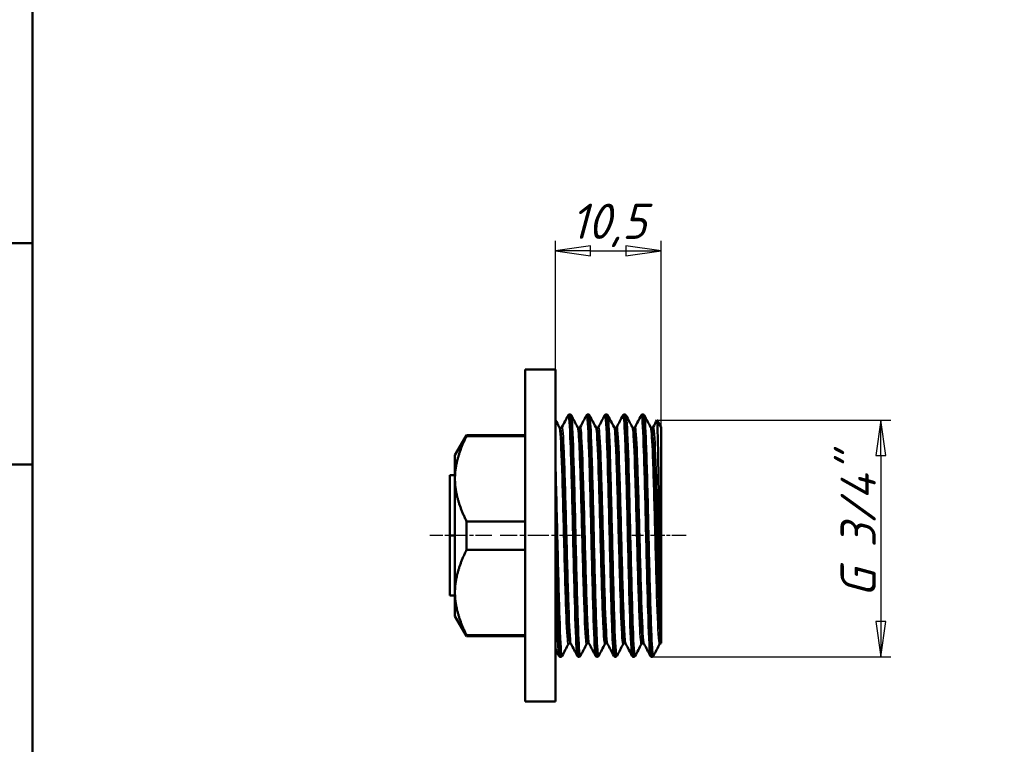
# Model space of a CAD drawing. Header units: millimetres. Extents: x -128 to 748, y -69 to 356.
# Tile 3 of 8: x 19 to 117, y 122 to 194. Entities that reach past the tile are written whole.
import ezdxf
from ezdxf.enums import TextEntityAlignment as Align

# ---------------------------------------------------------------- set-up
doc = ezdxf.new("R2010")
doc.units = ezdxf.units.MM
doc.linetypes.add('CHAIN', pattern=[0.7087, 0.4724, -0.0591, 0.1181, -0.0591])
for name, color, linetype, lineweight in [('Видимые тонкие (ГОСТ)', 7, 'Continuous', 35), ('Видимый контур (ГОСТ)', 7, 'Continuous', 50), ('Кромка (ГОСТ)', 7, 'Continuous', 50), ('Обозначение (ГОСТ)', 7, 'Continuous', 25), ('Осевая линия (ГОСТ)', 7, 'Continuous', 25), ('Размер (ГОСТ)', 7, 'Continuous', 25), ('Эскизная геометрия (ГОСТ)', 7, 'Continuous', 50)]:
    doc.layers.add(name, color=color, linetype=linetype, lineweight=lineweight)
doc.styles.get("Standard").update_dxf_attribs({"font": 'GOST Common Italic.ttf'})
doc.styles.add('Обычный текст (ГОСТ)', font='GOST Common Italic.ttf')
doc.dimstyles.new('Обычный (ГОСТ)', dxfattribs={"dimtxt": 3.5, "dimasz": 3.5, "dimexe": 1, "dimexo": 0, "dimgap": 0.5, "dimtad": 1, "dimrnd": 1e-08, "dimtxsty": 'Обычный текст (ГОСТ)', "dimblk": 'Filled-1', "dimcen": 0.09, "dimdle": 15, "dimclrd": 256, "dimclre": 256, "dimclrt": 256, "dimazin": 2, "dimtfac": 0.714286, "dimtdec": 3, "dimtmove": 0, "dimatfit": 3, "dimfxl": 1, "dimtolj": 1, "dimlwd": 25, "dimlwe": 25, "dimarcsym": 0})

# ---------------------------------------------------------------- blocks, each defined once
blk = doc.blocks.new('ГОСТ - Доп. графы 1')
at = {"layer": 'Эскизная геометрия (ГОСТ)'}
blk.add_line((-12, 145), (0, 145), dxfattribs=at)
at = {"layer": 'Обозначение (ГОСТ)', "lineweight": 30, "width": 0.8, "flags": 17}
for tag, p in [('Подп._и_дата_2', (-3.532, 127.511)), ('Инв._номер_дубликата', (-3.406, 97.466)), ('Взамен_инв._номера', (-3.46, 72.529)), ('Подп._и_дата_1', (-3.422, 42.352)), ('ИНВЕНТАРНЫЙ_НОМЕР', (-3.329, 12.683))]:
    blk.add_attdef(tag, text='', height=3.17, rotation=90, dxfattribs=at).set_placement(p, align=Align.MIDDLE_CENTER)
blk = doc.blocks.new('ГОСТ - Доп. графы 2')
at = {"layer": 'Эскизная геометрия (ГОСТ)'}
blk.add_line((0, 0), (-12, 0), dxfattribs=at)
at = {"layer": 'Обозначение (ГОСТ)', "lineweight": 30, "width": 0.8, "flags": 17}
for tag, p in [('Первичная_применяемость', (-3.651, 90.027)), ('Справочный_номер', (-3.551, 30.017))]:
    blk.add_attdef(tag, text='', height=3.17, rotation=90, dxfattribs=at).set_placement(p, align=Align.MIDDLE_CENTER)
blk = doc.blocks.new('Рамки ГОСТ_ граница 297x210')
at = {"layer": 'Кромка (ГОСТ)'}
blk.add_line((20, 292), (20, 5), dxfattribs=at)
blk = doc.blocks.new('Filled-1')
at = {"color": 0}
for p, q in [((0, 0), (-1, 0.143)), ((-1, 0.143), (-1, -0.143)), ((-1, 0), (0, 0)), ((-1, -0.143), (0, 0))]:
    blk.add_line(p, q, dxfattribs=at)
at = {"color": 0, "flags": 128}
blk.add_lwpolyline([(-1, -0.143), (0, 0), (-1, 0.143), (-1, -0.143)], dxfattribs=at)
at = {"color": 0}
blk.add_solid([(-1, -0.143), (0, 0), (-1, 0.143), (-1, -0.143)], dxfattribs=at)
blk = doc.blocks.new('*D10')
at = {"layer": 'Defpoints', "color": 0, "linetype": 'Continuous', "transparency": 16777216}
for p in [(82.509, 171.23), (72.009, 159.423), (82.509, 153.706)]:
    blk.add_point(p, dxfattribs=at)
at = {"layer": 'Размер (ГОСТ)', "linetype": 'Continuous', "lineweight": 25, "transparency": 16777216}
for p, q in [((72.009, 159.423), (72.009, 172.23)), ((82.509, 153.706), (82.509, 172.23)), ((75.509, 171.23), (79.009, 171.23))]:
    blk.add_line(p, q, dxfattribs=at)
at = {"layer": 'Размер (ГОСТ)', "linetype": 'Continuous', "lineweight": 25, "transparency": 16777216, "xscale": 3.5, "yscale": 3.5, "zscale": 3.5, "rotation": 180}
blk.add_blockref('Filled-1', (72.009, 171.23), dxfattribs=at)
at = {"layer": 'Размер (ГОСТ)', "linetype": 'Continuous', "lineweight": 25, "transparency": 16777216, "xscale": 3.5, "yscale": 3.5, "zscale": 3.5}
blk.add_blockref('Filled-1', (82.509, 171.23), dxfattribs=at)
at = {"layer": 'Размер (ГОСТ)', "linetype": 'Continuous', "lineweight": 25, "transparency": 16777216, "insert": (73.545, 175.93), "char_height": 3.5, "attachment_point": 1, "style": 'Обычный текст (ГОСТ)'}
blk.add_mtext('\\A1;10,5', dxfattribs=at)
blk = doc.blocks.new('*D11')
at = {"layer": 'Defpoints', "color": 0, "linetype": 'Continuous', "transparency": 16777216}
for p in [(82.106, 154.385), (81.592, 130.868), (104.373, 130.868)]:
    blk.add_point(p, dxfattribs=at)
at = {"layer": 'Размер (ГОСТ)', "linetype": 'Continuous', "lineweight": 25, "transparency": 16777216}
for p, q in [((82.106, 154.385), (105.373, 154.385)), ((104.373, 150.885), (104.373, 134.368)), ((81.592, 130.868), (105.373, 130.868))]:
    blk.add_line(p, q, dxfattribs=at)
at = {"layer": 'Размер (ГОСТ)', "linetype": 'Continuous', "lineweight": 25, "transparency": 16777216, "xscale": 3.5, "yscale": 3.5, "zscale": 3.5}
for p, rotation in [((104.373, 154.385), 90), ((104.373, 130.868), 270)]:
    blk.add_blockref('Filled-1', p, dxfattribs=dict(at, rotation=rotation))
at = {"layer": 'Размер (ГОСТ)', "linetype": 'Continuous', "lineweight": 25, "transparency": 16777216, "insert": (100.37, 134.645), "char_height": 3.5, "attachment_point": 1, "rotation": 90, "style": 'Обычный текст (ГОСТ)'}
blk.add_mtext('\\A1; \\fGOST Common|b0|i1;\\H3.5000;G 3/4"', dxfattribs=at)

msp = doc.modelspace()

# ---------------------------------------------------------------- linework, layer by layer
at = {"layer": 'Видимые тонкие (ГОСТ)'}
for points, knots in [([(74.171, 130.978), (74.148, 131.02), (74.125, 131.171), (74.102, 131.434), (74.033, 132.233), (73.964, 134.058), (73.895, 136.472), (73.825, 138.883), (73.756, 141.862), (73.687, 144.693), (73.617, 147.555), (73.547, 150.242), (73.477, 152.098), (73.408, 153.947), (73.338, 154.956), (73.269, 154.882), (73.267, 154.88), (73.265, 154.877), (73.263, 154.873)], [34.603898, 34.603898, 34.603898, 34.603898, 34.840098, 34.840098, 34.840098, 35.55884, 35.55884, 35.55884, 36.276884, 36.276884, 36.276884, 37.00242, 37.00242, 37.00242, 37.724763, 37.724763, 37.724763, 37.74549, 37.74549, 37.74549, 37.74549]), ([(74.502, 130.973), (74.438, 130.855), (74.374, 131.631), (74.31, 133.155), (74.241, 134.811), (74.172, 137.338), (74.102, 140.128), (74.033, 142.915), (73.964, 145.94), (73.895, 148.478), (73.825, 151.014), (73.756, 153.042), (73.687, 154.077), (73.656, 154.543), (73.625, 154.806), (73.594, 154.865)], [28.227955, 28.227955, 28.227955, 28.227955, 28.889834, 28.889834, 28.889834, 29.609348, 29.609348, 29.609348, 30.32809, 30.32809, 30.32809, 31.046134, 31.046134, 31.046134, 31.369548, 31.369548, 31.369548, 31.369548]), ([(75.987, 130.972), (75.984, 130.978), (75.98, 130.987), (75.977, 130.998), (75.908, 131.227), (75.839, 132.524), (75.769, 134.576), (75.7, 136.627), (75.631, 139.416), (75.562, 142.275), (75.493, 145.133), (75.424, 148.037), (75.354, 150.291), (75.285, 152.567), (75.215, 154.162), (75.145, 154.687), (75.123, 154.853), (75.101, 154.911), (75.079, 154.867)], [28.320712, 28.320712, 28.320712, 28.320712, 28.354606, 28.354606, 28.354606, 29.072971, 29.072971, 29.072971, 29.790999, 29.790999, 29.790999, 30.508706, 30.508706, 30.508706, 31.233251, 31.233251, 31.233251, 31.462305, 31.462305, 31.462305, 31.462305]), ([(76.318, 130.979), (76.273, 130.898), (76.229, 131.231), (76.185, 131.97), (76.115, 133.123), (76.046, 135.252), (75.977, 137.848), (75.908, 140.442), (75.839, 143.479), (75.769, 146.232), (75.7, 148.984), (75.631, 151.427), (75.562, 152.978), (75.511, 154.115), (75.46, 154.765), (75.41, 154.868)], [21.94477, 21.94477, 21.94477, 21.94477, 22.405133, 22.405133, 22.405133, 23.123856, 23.123856, 23.123856, 23.842222, 23.842222, 23.842222, 24.560249, 24.560249, 24.560249, 25.086363, 25.086363, 25.086363, 25.086363]), ([(77.803, 130.976), (77.749, 131.085), (77.696, 131.808), (77.642, 133.063), (77.573, 134.693), (77.503, 137.207), (77.434, 139.998), (77.364, 142.787), (77.295, 145.828), (77.225, 148.386), (77.156, 150.944), (77.086, 152.997), (77.017, 154.052), (76.976, 154.669), (76.935, 154.941), (76.895, 154.865)], [22.037527, 22.037527, 22.037527, 22.037527, 22.593225, 22.593225, 22.593225, 23.314982, 23.314982, 23.314982, 24.036247, 24.036247, 24.036247, 24.757041, 24.757041, 24.757041, 25.17912, 25.17912, 25.17912, 25.17912]), ([(78.134, 130.979), (78.109, 130.93), (78.085, 131.008), (78.06, 131.221), (77.99, 131.82), (77.921, 133.478), (77.851, 135.792), (77.781, 138.105), (77.712, 141.053), (77.642, 143.923), (77.573, 146.791), (77.503, 149.556), (77.434, 151.55), (77.364, 153.536), (77.295, 154.74), (77.226, 154.873)], [15.661585, 15.661585, 15.661585, 15.661585, 15.917409, 15.917409, 15.917409, 16.640208, 16.640208, 16.640208, 17.362476, 17.362476, 17.362476, 18.084233, 18.084233, 18.084233, 18.803177, 18.803177, 18.803177, 18.803177]), ([(79.619, 130.98), (79.588, 131.039), (79.557, 131.301), (79.526, 131.767), (79.456, 132.801), (79.387, 134.828), (79.318, 137.363), (79.249, 139.898), (79.18, 142.919), (79.111, 145.703), (79.041, 148.487), (78.972, 151.01), (78.903, 152.67), (78.839, 154.207), (78.775, 154.988), (78.711, 154.872)], [15.754342, 15.754342, 15.754342, 15.754342, 16.077469, 16.077469, 16.077469, 16.795493, 16.795493, 16.795493, 17.513356, 17.513356, 17.513356, 18.231061, 18.231061, 18.231061, 18.895934, 18.895934, 18.895934, 18.895934]), ([(79.95, 130.972), (79.947, 130.966), (79.944, 130.962), (79.941, 130.96), (79.872, 130.919), (79.802, 131.948), (79.733, 133.801), (79.664, 135.655), (79.595, 138.316), (79.526, 141.148), (79.456, 143.98), (79.387, 146.958), (79.318, 149.37), (79.249, 151.781), (79.18, 153.606), (79.111, 154.408), (79.088, 154.673), (79.065, 154.825), (79.042, 154.867)], [9.3784, 9.3784, 9.3784, 9.3784, 9.410166, 9.410166, 9.410166, 10.128529, 10.128529, 10.128529, 10.84672, 10.84672, 10.84672, 11.564744, 11.564744, 11.564744, 12.282606, 12.282606, 12.282606, 12.519992, 12.519992, 12.519992, 12.519992]), ([(81.435, 130.975), (81.422, 130.999), (81.409, 131.059), (81.396, 131.158), (81.326, 131.678), (81.257, 133.254), (81.188, 135.506), (81.118, 137.757), (81.049, 140.664), (80.98, 143.53), (80.91, 146.395), (80.841, 149.192), (80.772, 151.251), (80.703, 153.31), (80.633, 154.612), (80.564, 154.846), (80.552, 154.888), (80.539, 154.895), (80.527, 154.87)], [9.471156, 9.471156, 9.471156, 9.471156, 9.607181, 9.607181, 9.607181, 10.326876, 10.326876, 10.326876, 11.046366, 11.046366, 11.046366, 11.765656, 11.765656, 11.765656, 12.484752, 12.484752, 12.484752, 12.612749, 12.612749, 12.612749, 12.612749]), ([(81.766, 130.976), (81.712, 130.879), (81.658, 131.408), (81.604, 132.51), (81.534, 133.924), (81.465, 136.268), (81.396, 138.979), (81.326, 141.688), (81.257, 144.74), (81.188, 147.402), (81.118, 150.062), (81.049, 152.309), (80.98, 153.602), (80.939, 154.359), (80.899, 154.785), (80.858, 154.865)], [3.095214, 3.095214, 3.095214, 3.095214, 3.656528, 3.656528, 3.656528, 4.376432, 4.376432, 4.376432, 5.096127, 5.096127, 5.096127, 5.815617, 5.815617, 5.815617, 6.236807, 6.236807, 6.236807, 6.236807]), ([(73.564, 132.139), (73.549, 132.167), (73.533, 132.243), (73.517, 132.368), (73.446, 132.936), (73.374, 134.51), (73.303, 136.691), (73.232, 138.865), (73.161, 141.622), (73.089, 144.263), (73.018, 146.898), (72.947, 149.394), (72.876, 151.123), (72.804, 152.88), (72.732, 153.825), (72.659, 153.715), (72.658, 153.714), (72.657, 153.712), (72.656, 153.71)], [34.608877, 34.608877, 34.608877, 34.608877, 34.771947, 34.771947, 34.771947, 35.513392, 35.513392, 35.513392, 36.252736, 36.252736, 36.252736, 36.990316, 36.990316, 36.990316, 37.739956, 37.739956, 37.739956, 37.75047, 37.75047, 37.75047, 37.75047]), ([(75.381, 132.141), (75.33, 132.243), (75.279, 132.835), (75.229, 133.864), (75.157, 135.321), (75.086, 137.639), (75.014, 140.228), (74.943, 142.813), (74.871, 145.643), (74.8, 147.999), (74.729, 150.352), (74.657, 152.209), (74.586, 153.101), (74.548, 153.574), (74.51, 153.774), (74.473, 153.702)], [28.325692, 28.325692, 28.325692, 28.325692, 28.850422, 28.850422, 28.850422, 29.592983, 29.592983, 29.592983, 30.33437, 30.33437, 30.33437, 31.07467, 31.07467, 31.07467, 31.467285, 31.467285, 31.467285, 31.467285]), ([(77.197, 132.139), (77.181, 132.167), (77.165, 132.242), (77.15, 132.366), (77.079, 132.929), (77.007, 134.493), (76.936, 136.662), (76.865, 138.829), (76.794, 141.581), (76.723, 144.221), (76.652, 146.861), (76.58, 149.364), (76.509, 151.101), (76.438, 152.836), (76.367, 153.79), (76.296, 153.721), (76.294, 153.718), (76.291, 153.715), (76.289, 153.71)], [22.042507, 22.042507, 22.042507, 22.042507, 22.20442, 22.20442, 22.20442, 22.943688, 22.943688, 22.943688, 23.682487, 23.682487, 23.682487, 24.420839, 24.420839, 24.420839, 25.158764, 25.158764, 25.158764, 25.184099, 25.184099, 25.184099, 25.184099]), ([(79.013, 132.142), (78.963, 132.242), (78.914, 132.805), (78.865, 133.787), (78.793, 135.217), (78.722, 137.518), (78.65, 140.103), (78.578, 142.686), (78.507, 145.527), (78.435, 147.901), (78.364, 150.274), (78.292, 152.157), (78.221, 153.072), (78.182, 153.566), (78.143, 153.775), (78.105, 153.702)], [15.759321, 15.759321, 15.759321, 15.759321, 16.270866, 16.270866, 16.270866, 17.014648, 17.014648, 17.014648, 17.75779, 17.75779, 17.75779, 18.500314, 18.500314, 18.500314, 18.900914, 18.900914, 18.900914, 18.900914]), ([(82.498, 133.761), (82.427, 135.171), (82.356, 137.446), (82.285, 140.01), (82.213, 142.573), (82.142, 145.4), (82.071, 147.778), (82, 150.155), (81.929, 152.059), (81.857, 153.011), (81.817, 153.547), (81.777, 153.777), (81.737, 153.702)], [3.699846, 3.699846, 3.699846, 3.699846, 4.43935, 4.43935, 4.43935, 5.178612, 5.178612, 5.178612, 5.917637, 5.917637, 5.917637, 6.334543, 6.334543, 6.334543, 6.334543]), ([(73.292, 132.135), (73.224, 132.01), (73.157, 132.793), (73.089, 134.317), (73.018, 135.923), (72.947, 138.334), (72.876, 140.945), (72.804, 143.598), (72.732, 146.431), (72.659, 148.71), (72.588, 150.958), (72.517, 152.645), (72.446, 153.345), (72.425, 153.548), (72.404, 153.667), (72.384, 153.704)], [34.506161, 34.506161, 34.506161, 34.506161, 35.206577, 35.206577, 35.206577, 35.944157, 35.944157, 35.944157, 36.693797, 36.693797, 36.693797, 37.4332, 37.4332, 37.4332, 37.647754, 37.647754, 37.647754, 37.647754]), ([(73.428, 132.22), (73.384, 132.223), (73.34, 132.597), (73.295, 133.325), (73.224, 134.499), (73.152, 136.583), (73.081, 139.049), (73.01, 141.509), (72.939, 144.325), (72.867, 146.786), (72.796, 149.268), (72.724, 151.364), (72.652, 152.537), (72.608, 153.254), (72.564, 153.622), (72.52, 153.625)], [34.557519, 34.557519, 34.557519, 34.557519, 35.017424, 35.017424, 35.017424, 35.758276, 35.758276, 35.758276, 36.497368, 36.497368, 36.497368, 37.242764, 37.242764, 37.242764, 37.699112, 37.699112, 37.699112, 37.699112]), ([(75.108, 132.143), (75.077, 132.082), (75.045, 132.206), (75.014, 132.519), (74.943, 133.238), (74.871, 134.947), (74.8, 137.213), (74.729, 139.476), (74.657, 142.271), (74.586, 144.892), (74.515, 147.51), (74.444, 149.927), (74.372, 151.534), (74.315, 152.831), (74.257, 153.59), (74.2, 153.707)], [28.222976, 28.222976, 28.222976, 28.222976, 28.546824, 28.546824, 28.546824, 29.288211, 29.288211, 29.288211, 30.028511, 30.028511, 30.028511, 30.767807, 30.767807, 30.767807, 31.364568, 31.364568, 31.364568, 31.364568]), ([(75.244, 132.213), (75.238, 132.213), (75.231, 132.221), (75.225, 132.237), (75.153, 132.417), (75.081, 133.624), (75.01, 135.552), (74.938, 137.476), (74.866, 140.098), (74.795, 142.75), (74.723, 145.398), (74.652, 148.05), (74.58, 150.031), (74.509, 152.009), (74.438, 153.299), (74.366, 153.574), (74.356, 153.613), (74.346, 153.632), (74.336, 153.631)], [28.274334, 28.274334, 28.274334, 28.274334, 28.341951, 28.341951, 28.341951, 29.086073, 29.086073, 29.086073, 29.829018, 29.829018, 29.829018, 30.570873, 30.570873, 30.570873, 31.311723, 31.311723, 31.311723, 31.415927, 31.415927, 31.415927, 31.415927]), ([(76.924, 132.135), (76.857, 132.011), (76.79, 132.784), (76.723, 134.292), (76.652, 135.891), (76.58, 138.3), (76.509, 140.912), (76.438, 143.522), (76.367, 146.31), (76.296, 148.575), (76.225, 150.837), (76.154, 152.555), (76.083, 153.296), (76.06, 153.528), (76.038, 153.663), (76.016, 153.704)], [21.93979, 21.93979, 21.93979, 21.93979, 22.636328, 22.636328, 22.636328, 23.37468, 23.37468, 23.37468, 24.112605, 24.112605, 24.112605, 24.850123, 24.850123, 24.850123, 25.081383, 25.081383, 25.081383, 25.081383]), ([(77.06, 132.22), (77.019, 132.223), (76.977, 132.55), (76.936, 133.194), (76.864, 134.3), (76.793, 136.327), (76.722, 138.763), (76.65, 141.197), (76.579, 144.015), (76.508, 146.504), (76.436, 148.992), (76.365, 151.128), (76.294, 152.371), (76.247, 153.195), (76.2, 153.622), (76.152, 153.626)], [21.991149, 21.991149, 21.991149, 21.991149, 22.422655, 22.422655, 22.422655, 23.16303, 23.16303, 23.16303, 23.902956, 23.902956, 23.902956, 24.642453, 24.642453, 24.642453, 25.132741, 25.132741, 25.132741, 25.132741]), ([(78.74, 132.143), (78.71, 132.084), (78.68, 132.196), (78.65, 132.485), (78.578, 133.175), (78.507, 134.863), (78.435, 137.12), (78.364, 139.375), (78.292, 142.175), (78.221, 144.807), (78.149, 147.438), (78.078, 149.875), (78.006, 151.499), (77.948, 152.817), (77.89, 153.589), (77.832, 153.707)], [15.656605, 15.656605, 15.656605, 15.656605, 15.96849, 15.96849, 15.96849, 16.711631, 16.711631, 16.711631, 17.454155, 17.454155, 17.454155, 18.196082, 18.196082, 18.196082, 18.798198, 18.798198, 18.798198, 18.798198]), ([(78.876, 132.213), (78.874, 132.213), (78.871, 132.214), (78.868, 132.217), (78.797, 132.29), (78.725, 133.398), (78.653, 135.256), (78.581, 137.112), (78.51, 139.699), (78.438, 142.354), (78.366, 145.007), (78.294, 147.701), (78.223, 149.748), (78.151, 151.794), (78.079, 153.173), (78.008, 153.533), (77.995, 153.599), (77.982, 153.631), (77.968, 153.63)], [15.707963, 15.707963, 15.707963, 15.707963, 15.735546, 15.735546, 15.735546, 16.480926, 16.480926, 16.480926, 17.225663, 17.225663, 17.225663, 17.969779, 17.969779, 17.969779, 18.713297, 18.713297, 18.713297, 18.849556, 18.849556, 18.849556, 18.849556]), ([(80.556, 132.136), (80.492, 132.019), (80.428, 132.713), (80.364, 134.092), (80.293, 135.621), (80.222, 137.977), (80.151, 140.567), (80.08, 143.158), (80.009, 145.958), (79.938, 148.265), (79.867, 150.571), (79.796, 152.362), (79.725, 153.188), (79.699, 153.485), (79.674, 153.656), (79.648, 153.703)], [9.37342, 9.37342, 9.37342, 9.37342, 10.038461, 10.038461, 10.038461, 10.775778, 10.775778, 10.775778, 11.512905, 11.512905, 11.512905, 12.249847, 12.249847, 12.249847, 12.515012, 12.515012, 12.515012, 12.515012]), ([(80.693, 132.221), (80.656, 132.221), (80.62, 132.467), (80.584, 132.959), (80.513, 133.927), (80.442, 135.836), (80.37, 138.205), (80.299, 140.573), (80.228, 143.378), (80.157, 145.911), (80.086, 148.443), (80.014, 150.68), (79.943, 152.057), (79.89, 153.081), (79.837, 153.622), (79.784, 153.628)], [9.424778, 9.424778, 9.424778, 9.424778, 9.800345, 9.800345, 9.800345, 10.539439, 10.539439, 10.539439, 11.278336, 11.278336, 11.278336, 12.017042, 12.017042, 12.017042, 12.566371, 12.566371, 12.566371, 12.566371]), ([(80.829, 132.138), (80.816, 132.161), (80.803, 132.216), (80.79, 132.304), (80.719, 132.792), (80.648, 134.282), (80.577, 136.399), (80.506, 138.515), (80.435, 141.238), (80.364, 143.883), (80.293, 146.527), (80.222, 149.068), (80.151, 150.867), (80.08, 152.665), (80.009, 153.705), (79.938, 153.724), (79.932, 153.725), (79.926, 153.721), (79.921, 153.709)], [9.476136, 9.476136, 9.476136, 9.476136, 9.609393, 9.609393, 9.609393, 10.347107, 10.347107, 10.347107, 11.08462, 11.08462, 11.08462, 11.821937, 11.821937, 11.821937, 12.559064, 12.559064, 12.559064, 12.617729, 12.617729, 12.617729, 12.617729]), ([(82.372, 132.143), (82.343, 132.085), (82.314, 132.189), (82.285, 132.461), (82.213, 133.124), (82.142, 134.777), (82.071, 137.004), (82, 139.229), (81.929, 142.006), (81.857, 144.634), (81.786, 147.26), (81.715, 149.712), (81.644, 151.37), (81.584, 152.764), (81.524, 153.586), (81.464, 153.708)], [3.090235, 3.090235, 3.090235, 3.090235, 3.393191, 3.393191, 3.393191, 4.132453, 4.132453, 4.132453, 4.871478, 4.871478, 4.871478, 5.610271, 5.610271, 5.610271, 6.231827, 6.231827, 6.231827, 6.231827]), ([(82.509, 132.213), (82.437, 132.213), (82.366, 133.227), (82.295, 135.001), (82.224, 136.781), (82.152, 139.309), (82.081, 141.943), (82.01, 144.575), (81.938, 147.289), (81.867, 149.395), (81.796, 151.501), (81.724, 152.98), (81.653, 153.457), (81.636, 153.574), (81.618, 153.63), (81.601, 153.628)], [3.141593, 3.141593, 3.141593, 3.141593, 3.879902, 3.879902, 3.879902, 4.620754, 4.620754, 4.620754, 5.361368, 5.361368, 5.361368, 6.101749, 6.101749, 6.101749, 6.283185, 6.283185, 6.283185, 6.283185]), ([(72.686, 130.976), (72.671, 130.946), (72.656, 130.962), (72.642, 131.025), (72.572, 131.326), (72.503, 132.697), (72.434, 134.808), (72.363, 136.959), (72.292, 139.858), (72.222, 142.783), (72.151, 145.709), (72.08, 148.634), (72.009, 150.83)], [34.511141, 34.511141, 34.511141, 34.511141, 34.662499, 34.662499, 34.662499, 35.382951, 35.382951, 35.382951, 36.116686, 36.116686, 36.116686, 36.850422, 36.850422, 36.850422, 36.850422]), ([(72.355, 130.98), (72.31, 131.068), (72.266, 131.572), (72.222, 132.462), (72.151, 133.883), (72.08, 136.274), (72.009, 139.042)], [40.887083, 40.887083, 40.887083, 40.887083, 41.347436, 41.347436, 41.347436, 42.081171, 42.081171, 42.081171, 42.081171])]:
    msp.add_open_spline(points, degree=3, knots=knots, dxfattribs=at)
at = {"layer": 'Видимый контур (ГОСТ)'}
for p, q in [((69.009, 159.423), (69.009, 126.423)), ((72.009, 159.423), (69.009, 159.423)), ((72.009, 159.423), (72.009, 126.423)), ((73.42, 154.978), (73.437, 154.978)), ((75.236, 154.978), (75.253, 154.978)), ((77.052, 154.978), (77.069, 154.978)), ((78.868, 154.978), (78.885, 154.978)), ((80.684, 154.978), (80.701, 154.978)), ((82.509, 153.706), (82.101, 154.396)), ((62.009, 150.923), (63.164, 152.923)), ((63.164, 152.822), (63.164, 152.923)), ((63.164, 152.923), (69.009, 152.923)), ((63.164, 152.822), (69.009, 152.822)), ((82.509, 133.365), (82.509, 153.706)), ((62.009, 150.923), (62.009, 148.579)), ((62.009, 148.925), (61.509, 148.925)), ((61.509, 142.915), (61.509, 148.925)), ((62.009, 148.579), (62.009, 137.266)), ((63.164, 141.508), (63.164, 144.337)), ((63.164, 144.337), (69.009, 144.337)), ((62.009, 142.915), (61.509, 142.915)), ((61.509, 136.954), (61.509, 142.915)), ((63.164, 141.508), (69.009, 141.508)), ((62.009, 137.266), (62.009, 134.923)), ((62.009, 136.954), (61.509, 136.954)), ((62.009, 134.923), (63.164, 132.923)), ((82.509, 133.365), (82.509, 132.213)), ((63.164, 132.923), (63.164, 133.023)), ((63.164, 133.023), (69.009, 133.023)), ((63.164, 132.923), (69.009, 132.923)), ((82.509, 132.213), (82.509, 132.213)), ((72.512, 130.868), (72.529, 130.868)), ((74.328, 130.868), (74.345, 130.868)), ((76.144, 130.868), (76.161, 130.868)), ((77.96, 130.868), (77.977, 130.868)), ((79.776, 130.868), (79.793, 130.868)), ((81.592, 130.868), (81.609, 130.868)), ((72.009, 126.423), (69.009, 126.423))]:
    msp.add_line(p, q, dxfattribs=at)
for points in [[(72.656, 153.71), (72.859, 154.098), (73.061, 154.485), (73.263, 154.873)], [(73.594, 154.873), (73.796, 154.485), (73.998, 154.098), (74.2, 153.71)], [(74.473, 153.71), (74.675, 154.098), (74.877, 154.485), (75.079, 154.873)], [(75.41, 154.873), (75.612, 154.485), (75.814, 154.098), (76.016, 153.71)], [(76.289, 153.71), (76.491, 154.098), (76.693, 154.485), (76.895, 154.873)], [(77.226, 154.873), (77.428, 154.485), (77.63, 154.098), (77.832, 153.71)], [(78.105, 153.71), (78.307, 154.098), (78.509, 154.485), (78.711, 154.873)], [(79.042, 154.873), (79.244, 154.485), (79.446, 154.098), (79.648, 153.71)], [(79.921, 153.71), (80.123, 154.098), (80.325, 154.485), (80.527, 154.873)], [(80.858, 154.873), (81.06, 154.485), (81.262, 154.098), (81.464, 153.71)], [(72.009, 154.428), (72.134, 154.189), (72.259, 153.949), (72.384, 153.71)], [(81.737, 153.71), (81.856, 153.938), (81.975, 154.167), (82.094, 154.395)], [(82.509, 133.365), (82.506, 133.488), (82.502, 133.62), (82.498, 133.761)], [(72.355, 130.972), (72.24, 131.193), (72.124, 131.413), (72.009, 131.634)], [(73.292, 132.135), (73.09, 131.747), (72.888, 131.36), (72.686, 130.972)], [(74.171, 130.972), (73.969, 131.36), (73.767, 131.747), (73.564, 132.135)], [(75.108, 132.135), (74.906, 131.747), (74.704, 131.36), (74.502, 130.972)], [(75.987, 130.972), (75.785, 131.36), (75.583, 131.747), (75.381, 132.135)], [(76.924, 132.135), (76.722, 131.747), (76.52, 131.36), (76.318, 130.972)], [(77.803, 130.972), (77.601, 131.36), (77.399, 131.747), (77.197, 132.135)], [(78.74, 132.135), (78.538, 131.747), (78.336, 131.36), (78.134, 130.972)], [(79.619, 130.972), (79.417, 131.36), (79.215, 131.747), (79.013, 132.135)], [(80.556, 132.135), (80.354, 131.747), (80.152, 131.36), (79.95, 130.972)], [(81.435, 130.972), (81.233, 131.36), (81.031, 131.747), (80.829, 132.135)], [(82.372, 132.135), (82.17, 131.747), (81.968, 131.36), (81.766, 130.972)]]:
    msp.add_open_spline(points, degree=3, dxfattribs=at)
for points, knots in [([(73.263, 154.873), (73.27, 154.888), (73.28, 154.905), (73.313, 154.937), (73.328, 154.949), (73.367, 154.969), (73.393, 154.976), (73.419, 154.978)], [0, 0, 0, 0, 0.02818122, 0.02818122, 0.04284045, 0.04284045, 0.05802293, 0.05802293, 0.05802293, 0.05802293]), ([(73.419, 154.974), (73.434, 154.976), (73.448, 154.934), (73.462, 154.846), (73.531, 154.422), (73.601, 152.936), (73.67, 150.742), (73.739, 148.549), (73.808, 145.668), (73.877, 142.787), (73.946, 139.906), (74.015, 137.05), (74.084, 134.899), (74.153, 132.75), (74.222, 131.324), (74.291, 130.963), (74.303, 130.899), (74.316, 130.869), (74.328, 130.87)], [-37.70018, -37.70018, -37.70018, -37.70018, -37.551469, -37.551469, -37.551469, -36.834163, -36.834163, -36.834163, -36.117036, -36.117036, -36.117036, -35.400084, -35.400084, -35.400084, -34.683301, -34.683301, -34.683301, -34.557519, -34.557519, -34.557519, -34.557519]), ([(74.345, 130.874), (74.321, 130.871), (74.297, 130.992), (74.273, 131.241), (74.203, 131.953), (74.134, 133.707), (74.065, 136.083), (73.996, 138.456), (73.927, 141.43), (73.858, 144.293), (73.789, 147.154), (73.72, 149.88), (73.651, 151.822), (73.581, 153.781), (73.511, 154.925), (73.442, 154.976), (73.44, 154.977), (73.438, 154.978), (73.437, 154.977)], [28.273266, 28.273266, 28.273266, 28.273266, 28.523825, 28.523825, 28.523825, 29.241824, 29.241824, 29.241824, 29.959066, 29.959066, 29.959066, 30.675626, 30.675626, 30.675626, 31.398436, 31.398436, 31.398436, 31.415927, 31.415927, 31.415927, 31.415927]), ([(73.437, 154.978), (73.473, 154.976), (73.507, 154.962), (73.551, 154.932), (73.565, 154.917), (73.583, 154.892), (73.589, 154.882), (73.594, 154.873)], [0, 0, 0, 0, 0.02098009, 0.02098009, 0.04046054, 0.04046054, 0.05799373, 0.05799373, 0.05799373, 0.05799373]), ([(75.079, 154.873), (75.086, 154.888), (75.096, 154.905), (75.129, 154.937), (75.144, 154.949), (75.183, 154.969), (75.209, 154.976), (75.235, 154.978)], [0, 0, 0, 0, 0.02818122, 0.02818122, 0.04284045, 0.04284045, 0.05802293, 0.05802293, 0.05802293, 0.05802293]), ([(75.235, 154.969), (75.269, 154.971), (75.302, 154.737), (75.335, 154.267), (75.405, 153.285), (75.475, 151.28), (75.544, 148.737), (75.614, 146.196), (75.683, 143.14), (75.753, 140.309), (75.822, 137.479), (75.892, 134.898), (75.961, 133.188), (76.022, 131.693), (76.083, 130.875), (76.144, 130.869)], [-31.416994, -31.416994, -31.416994, -31.416994, -31.070842, -31.070842, -31.070842, -30.348428, -30.348428, -30.348428, -29.626579, -29.626579, -29.626579, -28.905274, -28.905274, -28.905274, -28.274334, -28.274334, -28.274334, -28.274334]), ([(75.253, 154.978), (75.29, 154.976), (75.323, 154.962), (75.367, 154.932), (75.381, 154.917), (75.399, 154.892), (75.405, 154.882), (75.41, 154.873)], [0, 0, 0, 0, 0.02098009, 0.02098009, 0.04046054, 0.04046054, 0.05799373, 0.05799373, 0.05799373, 0.05799373]), ([(76.161, 130.868), (76.155, 130.868), (76.149, 130.875), (76.143, 130.89), (76.074, 131.068), (76.005, 132.318), (75.936, 134.343), (75.867, 136.366), (75.798, 139.146), (75.728, 142.019), (75.659, 144.89), (75.59, 147.83), (75.521, 150.137), (75.452, 152.443), (75.383, 154.097), (75.314, 154.705), (75.294, 154.886), (75.273, 154.974), (75.253, 154.972)], [21.990081, 21.990081, 21.990081, 21.990081, 22.052715, 22.052715, 22.052715, 22.769996, 22.769996, 22.769996, 23.486924, 23.486924, 23.486924, 24.20352, 24.20352, 24.20352, 24.9198, 24.9198, 24.9198, 25.132741, 25.132741, 25.132741, 25.132741]), ([(76.895, 154.873), (76.902, 154.888), (76.912, 154.905), (76.945, 154.937), (76.96, 154.949), (77, 154.969), (77.025, 154.976), (77.052, 154.978)], [0, 0, 0, 0, 0.02818122, 0.02818122, 0.04284045, 0.04284045, 0.05802293, 0.05802293, 0.05802293, 0.05802293]), ([(77.052, 154.973), (77.104, 154.969), (77.157, 154.369), (77.209, 153.231), (77.279, 151.736), (77.348, 149.324), (77.417, 146.575), (77.486, 143.826), (77.555, 140.764), (77.624, 138.119), (77.693, 135.475), (77.763, 133.272), (77.832, 132.035), (77.874, 131.269), (77.917, 130.878), (77.96, 130.875)], [-25.133809, -25.133809, -25.133809, -25.133809, -24.587777, -24.587777, -24.587777, -23.869735, -23.869735, -23.869735, -23.152084, -23.152084, -23.152084, -22.434803, -22.434803, -22.434803, -21.991149, -21.991149, -21.991149, -21.991149]), ([(77.069, 154.978), (77.106, 154.976), (77.14, 154.962), (77.184, 154.932), (77.197, 154.917), (77.215, 154.892), (77.221, 154.882), (77.226, 154.873)], [0, 0, 0, 0, 0.02098009, 0.02098009, 0.04046054, 0.04046054, 0.05799373, 0.05799373, 0.05799373, 0.05799373]), ([(77.977, 130.87), (77.92, 130.875), (77.863, 131.588), (77.806, 132.916), (77.736, 134.531), (77.667, 137.041), (77.598, 139.841), (77.528, 142.64), (77.459, 145.703), (77.389, 148.294), (77.32, 150.883), (77.251, 152.979), (77.181, 154.076), (77.144, 154.669), (77.106, 154.968), (77.069, 154.969)], [15.706896, 15.706896, 15.706896, 15.706896, 16.299525, 16.299525, 16.299525, 17.020305, 17.020305, 17.020305, 17.74058, 17.74058, 17.74058, 18.46037, 18.46037, 18.46037, 18.849556, 18.849556, 18.849556, 18.849556]), ([(78.711, 154.873), (78.719, 154.888), (78.728, 154.905), (78.761, 154.937), (78.776, 154.949), (78.816, 154.969), (78.841, 154.976), (78.868, 154.978)], [0, 0, 0, 0, 0.02818122, 0.02818122, 0.04284045, 0.04284045, 0.05802293, 0.05802293, 0.05802293, 0.05802293]), ([(78.868, 154.978), (78.869, 154.978), (78.87, 154.977), (78.871, 154.977), (78.94, 154.95), (79.01, 153.837), (79.079, 151.906), (79.148, 149.977), (79.218, 147.249), (79.287, 144.378), (79.356, 141.511), (79.425, 138.525), (79.495, 136.138), (79.564, 133.753), (79.633, 131.985), (79.702, 131.257), (79.727, 130.999), (79.751, 130.872), (79.776, 130.874)], [-18.850624, -18.850624, -18.850624, -18.850624, -18.84027, -18.84027, -18.84027, -18.119544, -18.119544, -18.119544, -17.399804, -17.399804, -17.399804, -16.680973, -16.680973, -16.680973, -15.962975, -15.962975, -15.962975, -15.707963, -15.707963, -15.707963, -15.707963]), ([(78.885, 154.978), (78.922, 154.976), (78.956, 154.962), (79, 154.932), (79.013, 154.917), (79.031, 154.892), (79.037, 154.882), (79.042, 154.873)], [0, 0, 0, 0, 0.02098009, 0.02098009, 0.04046054, 0.04046054, 0.05799373, 0.05799373, 0.05799373, 0.05799373]), ([(79.793, 130.876), (79.757, 130.875), (79.72, 131.159), (79.683, 131.727), (79.614, 132.795), (79.545, 134.857), (79.476, 137.419), (79.407, 139.981), (79.338, 143.022), (79.269, 145.818), (79.2, 148.612), (79.131, 151.137), (79.062, 152.791), (79.003, 154.203), (78.944, 154.969), (78.885, 154.976)], [9.42371, 9.42371, 9.42371, 9.42371, 9.804715, 9.804715, 9.804715, 10.521497, 10.521497, 10.521497, 11.238115, 11.238115, 11.238115, 11.954572, 11.954572, 11.954572, 12.566371, 12.566371, 12.566371, 12.566371]), ([(80.527, 154.873), (80.535, 154.888), (80.545, 154.905), (80.577, 154.937), (80.592, 154.949), (80.632, 154.969), (80.657, 154.976), (80.684, 154.978)], [0, 0, 0, 0, 0.02818122, 0.02818122, 0.04284045, 0.04284045, 0.05802293, 0.05802293, 0.05802293, 0.05802293]), ([(80.684, 154.972), (80.703, 154.975), (80.722, 154.898), (80.742, 154.739), (80.811, 154.168), (80.88, 152.546), (80.949, 150.259), (81.019, 147.955), (81.088, 144.997), (81.158, 142.1), (81.227, 139.22), (81.296, 136.425), (81.365, 134.386), (81.435, 132.338), (81.505, 131.07), (81.574, 130.891), (81.58, 130.875), (81.586, 130.868), (81.592, 130.868)], [-12.567438, -12.567438, -12.567438, -12.567438, -12.367013, -12.367013, -12.367013, -11.649851, -11.649851, -11.649851, -10.927302, -10.927302, -10.927302, -10.208762, -10.208762, -10.208762, -9.486741, -9.486741, -9.486741, -9.424778, -9.424778, -9.424778, -9.424778]), ([(80.701, 154.978), (80.738, 154.976), (80.772, 154.962), (80.816, 154.932), (80.829, 154.917), (80.847, 154.892), (80.853, 154.882), (80.858, 154.873)], [0, 0, 0, 0, 0.02098009, 0.02098009, 0.04046054, 0.04046054, 0.05799373, 0.05799373, 0.05799373, 0.05799373]), ([(81.609, 130.873), (81.59, 130.87), (81.57, 130.95), (81.55, 131.117), (81.481, 131.702), (81.412, 133.341), (81.342, 135.642), (81.273, 137.942), (81.204, 140.884), (81.135, 143.764), (81.066, 146.642), (80.996, 149.433), (80.927, 151.468), (80.858, 153.503), (80.789, 154.765), (80.72, 154.952), (80.714, 154.969), (80.707, 154.977), (80.701, 154.977)], [3.140525, 3.140525, 3.140525, 3.140525, 3.345473, 3.345473, 3.345473, 4.063952, 4.063952, 4.063952, 4.782223, 4.782223, 4.782223, 5.500291, 5.500291, 5.500291, 6.218162, 6.218162, 6.218162, 6.283185, 6.283185, 6.283185, 6.283185]), ([(82.498, 133.761), (82.484, 134.29), (82.469, 134.947), (82.44, 136.476), (82.425, 137.342), (82.39, 139.563), (82.37, 140.958), (82.33, 143.828), (82.31, 145.276), (82.27, 148.035), (82.251, 149.318), (82.211, 151.547), (82.191, 152.468), (82.151, 153.819), (82.131, 154.231), (82.105, 154.394), (82.1, 154.406), (82.094, 154.395)], [-5.107319, -5.107319, -5.107319, -5.107319, -4.794532, -4.794532, -4.479615, -4.479615, -4.04909, -4.04909, -3.614689, -3.614689, -3.176411, -3.176411, -2.734258, -2.734258, -2.288231, -2.288231, -2.160874, -2.160874, -2.160874, -2.160874]), ([(72.384, 153.71), (72.387, 153.704), (72.392, 153.693), (72.419, 153.667), (72.433, 153.657), (72.47, 153.639), (72.495, 153.632), (72.52, 153.632)], [0, 0, 0, 0, 0.02821455, 0.02821455, 0.04301744, 0.04301744, 0.05837088, 0.05837088, 0.05837088, 0.05837088]), ([(72.52, 153.632), (72.556, 153.632), (72.59, 153.646), (72.629, 153.673), (72.639, 153.685), (72.652, 153.701), (72.655, 153.706), (72.656, 153.71)], [0, 0, 0, 0, 0.02189163, 0.02189163, 0.0408641, 0.0408641, 0.05834569, 0.05834569, 0.05834569, 0.05834569]), ([(74.2, 153.71), (74.203, 153.704), (74.208, 153.693), (74.235, 153.667), (74.249, 153.657), (74.286, 153.639), (74.311, 153.632), (74.336, 153.632)], [0, 0, 0, 0, 0.02821455, 0.02821455, 0.04301744, 0.04301744, 0.05837088, 0.05837088, 0.05837088, 0.05837088]), ([(74.336, 153.632), (74.372, 153.632), (74.406, 153.646), (74.445, 153.673), (74.455, 153.685), (74.468, 153.701), (74.471, 153.706), (74.473, 153.71)], [0, 0, 0, 0, 0.02189163, 0.02189163, 0.0408641, 0.0408641, 0.05834569, 0.05834569, 0.05834569, 0.05834569]), ([(76.016, 153.71), (76.019, 153.704), (76.024, 153.693), (76.051, 153.667), (76.065, 153.657), (76.102, 153.639), (76.127, 153.632), (76.152, 153.632)], [0, 0, 0, 0, 0.02821455, 0.02821455, 0.04301744, 0.04301744, 0.05837088, 0.05837088, 0.05837088, 0.05837088]), ([(76.152, 153.632), (76.188, 153.632), (76.222, 153.646), (76.261, 153.673), (76.271, 153.685), (76.284, 153.701), (76.287, 153.706), (76.289, 153.71)], [0, 0, 0, 0, 0.02189163, 0.02189163, 0.0408641, 0.0408641, 0.05834569, 0.05834569, 0.05834569, 0.05834569]), ([(77.832, 153.71), (77.835, 153.704), (77.84, 153.693), (77.868, 153.667), (77.881, 153.657), (77.918, 153.639), (77.943, 153.632), (77.968, 153.632)], [0, 0, 0, 0, 0.02821455, 0.02821455, 0.04301744, 0.04301744, 0.05837088, 0.05837088, 0.05837088, 0.05837088]), ([(77.968, 153.632), (78.004, 153.632), (78.038, 153.646), (78.077, 153.673), (78.088, 153.685), (78.1, 153.701), (78.103, 153.706), (78.105, 153.71)], [0, 0, 0, 0, 0.02189163, 0.02189163, 0.0408641, 0.0408641, 0.05834569, 0.05834569, 0.05834569, 0.05834569]), ([(79.648, 153.71), (79.651, 153.704), (79.656, 153.693), (79.684, 153.667), (79.697, 153.657), (79.735, 153.639), (79.759, 153.632), (79.784, 153.632)], [0, 0, 0, 0, 0.02821455, 0.02821455, 0.04301744, 0.04301744, 0.05837088, 0.05837088, 0.05837088, 0.05837088]), ([(79.784, 153.632), (79.82, 153.632), (79.854, 153.646), (79.893, 153.673), (79.904, 153.685), (79.916, 153.701), (79.919, 153.706), (79.921, 153.71)], [0, 0, 0, 0, 0.02189163, 0.02189163, 0.0408641, 0.0408641, 0.05834569, 0.05834569, 0.05834569, 0.05834569]), ([(81.464, 153.71), (81.467, 153.704), (81.472, 153.693), (81.5, 153.667), (81.513, 153.657), (81.551, 153.639), (81.575, 153.632), (81.601, 153.632)], [0, 0, 0, 0, 0.02821455, 0.02821455, 0.04301744, 0.04301744, 0.05837088, 0.05837088, 0.05837088, 0.05837088]), ([(81.601, 153.632), (81.636, 153.632), (81.67, 153.646), (81.709, 153.673), (81.72, 153.685), (81.732, 153.701), (81.735, 153.706), (81.737, 153.71)], [0, 0, 0, 0, 0.02189163, 0.02189163, 0.0408641, 0.0408641, 0.05834569, 0.05834569, 0.05834569, 0.05834569]), ([(72.529, 130.875), (72.487, 130.876), (72.444, 131.258), (72.402, 132.008), (72.332, 133.24), (72.263, 135.454), (72.193, 138.114), (72.132, 140.456), (72.071, 143.126), (72.009, 145.615)], [34.556451, 34.556451, 34.556451, 34.556451, 34.996036, 34.996036, 34.996036, 35.718058, 35.718058, 35.718058, 36.353578, 36.353578, 36.353578, 36.353578]), ([(72.009, 144.921), (72.079, 142.073), (72.148, 139.058), (72.217, 136.599), (72.286, 134.141), (72.356, 132.26), (72.425, 131.406), (72.454, 131.05), (72.483, 130.874), (72.512, 130.875)], [-42.578016, -42.578016, -42.578016, -42.578016, -41.859325, -41.859325, -41.859325, -41.140847, -41.140847, -41.140847, -40.840704, -40.840704, -40.840704, -40.840704]), ([(73.428, 132.213), (73.392, 132.213), (73.358, 132.199), (73.319, 132.172), (73.309, 132.16), (73.297, 132.144), (73.294, 132.139), (73.292, 132.135)], [0, 0, 0, 0, 0.02189163, 0.02189163, 0.0408641, 0.0408641, 0.05834569, 0.05834569, 0.05834569, 0.05834569]), ([(73.564, 132.135), (73.562, 132.141), (73.556, 132.152), (73.529, 132.178), (73.516, 132.189), (73.478, 132.206), (73.453, 132.213), (73.428, 132.213)], [0, 0, 0, 0, 0.02821455, 0.02821455, 0.04301744, 0.04301744, 0.05837088, 0.05837088, 0.05837088, 0.05837088]), ([(75.244, 132.213), (75.208, 132.213), (75.174, 132.199), (75.135, 132.172), (75.125, 132.16), (75.113, 132.144), (75.11, 132.139), (75.108, 132.135)], [0, 0, 0, 0, 0.02189163, 0.02189163, 0.0408641, 0.0408641, 0.05834569, 0.05834569, 0.05834569, 0.05834569]), ([(75.381, 132.135), (75.378, 132.141), (75.372, 132.152), (75.345, 132.178), (75.332, 132.189), (75.294, 132.206), (75.269, 132.213), (75.244, 132.213)], [0, 0, 0, 0, 0.02821455, 0.02821455, 0.04301744, 0.04301744, 0.05837088, 0.05837088, 0.05837088, 0.05837088]), ([(77.06, 132.213), (77.025, 132.213), (76.99, 132.199), (76.951, 132.172), (76.941, 132.16), (76.929, 132.144), (76.926, 132.139), (76.924, 132.135)], [0, 0, 0, 0, 0.02189163, 0.02189163, 0.0408641, 0.0408641, 0.05834569, 0.05834569, 0.05834569, 0.05834569]), ([(77.197, 132.135), (77.194, 132.141), (77.188, 132.152), (77.161, 132.178), (77.148, 132.189), (77.11, 132.206), (77.085, 132.213), (77.06, 132.213)], [0, 0, 0, 0, 0.02821455, 0.02821455, 0.04301744, 0.04301744, 0.05837088, 0.05837088, 0.05837088, 0.05837088]), ([(78.876, 132.213), (78.841, 132.213), (78.807, 132.199), (78.768, 132.172), (78.757, 132.16), (78.745, 132.144), (78.742, 132.139), (78.74, 132.135)], [0, 0, 0, 0, 0.02189163, 0.02189163, 0.0408641, 0.0408641, 0.05834569, 0.05834569, 0.05834569, 0.05834569]), ([(79.013, 132.135), (79.01, 132.141), (79.005, 132.152), (78.977, 132.178), (78.964, 132.189), (78.926, 132.206), (78.902, 132.213), (78.876, 132.213)], [0, 0, 0, 0, 0.02821455, 0.02821455, 0.04301744, 0.04301744, 0.05837088, 0.05837088, 0.05837088, 0.05837088]), ([(80.693, 132.213), (80.657, 132.213), (80.623, 132.199), (80.584, 132.172), (80.573, 132.16), (80.561, 132.144), (80.558, 132.139), (80.556, 132.135)], [0, 0, 0, 0, 0.02189163, 0.02189163, 0.0408641, 0.0408641, 0.05834569, 0.05834569, 0.05834569, 0.05834569]), ([(80.829, 132.135), (80.826, 132.141), (80.821, 132.152), (80.793, 132.178), (80.78, 132.189), (80.742, 132.206), (80.718, 132.213), (80.693, 132.213)], [0, 0, 0, 0, 0.02821455, 0.02821455, 0.04301744, 0.04301744, 0.05837088, 0.05837088, 0.05837088, 0.05837088]), ([(82.509, 132.213), (82.473, 132.213), (82.439, 132.199), (82.4, 132.172), (82.39, 132.16), (82.377, 132.144), (82.374, 132.139), (82.372, 132.135)], [0, 0, 0, 0, 0.02189163, 0.02189163, 0.0408641, 0.0408641, 0.05834569, 0.05834569, 0.05834569, 0.05834569]), ([(72.511, 130.868), (72.475, 130.869), (72.441, 130.883), (72.397, 130.913), (72.383, 130.929), (72.365, 130.953), (72.359, 130.963), (72.355, 130.972)], [0, 0, 0, 0, 0.02098009, 0.02098009, 0.04046054, 0.04046054, 0.05799373, 0.05799373, 0.05799373, 0.05799373]), ([(72.686, 130.972), (72.678, 130.957), (72.668, 130.94), (72.635, 130.908), (72.62, 130.896), (72.581, 130.876), (72.555, 130.869), (72.529, 130.868)], [0, 0, 0, 0, 0.02818122, 0.02818122, 0.04284045, 0.04284045, 0.05802293, 0.05802293, 0.05802293, 0.05802293]), ([(74.327, 130.868), (74.291, 130.869), (74.257, 130.883), (74.213, 130.913), (74.2, 130.929), (74.181, 130.953), (74.175, 130.963), (74.171, 130.972)], [0, 0, 0, 0, 0.02098009, 0.02098009, 0.04046054, 0.04046054, 0.05799373, 0.05799373, 0.05799373, 0.05799373]), ([(74.502, 130.972), (74.494, 130.957), (74.484, 130.94), (74.451, 130.908), (74.437, 130.896), (74.397, 130.876), (74.371, 130.869), (74.345, 130.868)], [0, 0, 0, 0, 0.02818122, 0.02818122, 0.04284045, 0.04284045, 0.05802293, 0.05802293, 0.05802293, 0.05802293]), ([(76.143, 130.868), (76.107, 130.869), (76.073, 130.883), (76.029, 130.913), (76.016, 130.929), (75.997, 130.953), (75.992, 130.963), (75.987, 130.972)], [0, 0, 0, 0, 0.02098009, 0.02098009, 0.04046054, 0.04046054, 0.05799373, 0.05799373, 0.05799373, 0.05799373]), ([(76.318, 130.972), (76.31, 130.957), (76.3, 130.94), (76.267, 130.908), (76.253, 130.896), (76.213, 130.876), (76.187, 130.869), (76.161, 130.868)], [0, 0, 0, 0, 0.02818122, 0.02818122, 0.04284045, 0.04284045, 0.05802293, 0.05802293, 0.05802293, 0.05802293]), ([(77.96, 130.868), (77.923, 130.869), (77.889, 130.883), (77.845, 130.913), (77.832, 130.929), (77.813, 130.953), (77.808, 130.963), (77.803, 130.972)], [0, 0, 0, 0, 0.02098009, 0.02098009, 0.04046054, 0.04046054, 0.05799373, 0.05799373, 0.05799373, 0.05799373]), ([(78.134, 130.972), (78.126, 130.957), (78.116, 130.94), (78.084, 130.908), (78.069, 130.896), (78.029, 130.876), (78.004, 130.869), (77.977, 130.868)], [0, 0, 0, 0, 0.02818122, 0.02818122, 0.04284045, 0.04284045, 0.05802293, 0.05802293, 0.05802293, 0.05802293]), ([(79.776, 130.868), (79.739, 130.869), (79.705, 130.883), (79.661, 130.913), (79.648, 130.929), (79.63, 130.953), (79.624, 130.963), (79.619, 130.972)], [0, 0, 0, 0, 0.02098009, 0.02098009, 0.04046054, 0.04046054, 0.05799373, 0.05799373, 0.05799373, 0.05799373]), ([(79.95, 130.972), (79.942, 130.957), (79.932, 130.94), (79.9, 130.908), (79.885, 130.896), (79.845, 130.876), (79.82, 130.869), (79.793, 130.868)], [0, 0, 0, 0, 0.02818122, 0.02818122, 0.04284045, 0.04284045, 0.05802293, 0.05802293, 0.05802293, 0.05802293]), ([(81.592, 130.868), (81.555, 130.869), (81.521, 130.883), (81.477, 130.913), (81.464, 130.929), (81.446, 130.953), (81.44, 130.963), (81.435, 130.972)], [0, 0, 0, 0, 0.02098009, 0.02098009, 0.04046054, 0.04046054, 0.05799373, 0.05799373, 0.05799373, 0.05799373]), ([(81.766, 130.972), (81.758, 130.957), (81.749, 130.94), (81.716, 130.908), (81.701, 130.896), (81.661, 130.876), (81.636, 130.869), (81.609, 130.868)], [0, 0, 0, 0, 0.02818122, 0.02818122, 0.04284045, 0.04284045, 0.05802293, 0.05802293, 0.05802293, 0.05802293])]:
    msp.add_open_spline(points, degree=3, knots=knots, dxfattribs=at)
for points, weights in [([(63.164, 152.822), (62.009, 150.465), (62.009, 148.579)], [1.0323483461, 1.07767893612, 1]), ([(62.009, 148.579), (62.009, 146.694), (63.164, 144.337)], [1, 1.07767893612, 1.0323483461]), ([(63.164, 141.508), (62.009, 139.151), (62.009, 137.266)], [1.0323483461, 1.07767893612, 1]), ([(62.009, 137.266), (62.009, 135.38), (63.164, 133.023)], [1, 1.07767893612, 1.0323483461])]:
    msp.add_rational_spline(points, weights, degree=2, dxfattribs=at)
at = {"layer": 'Осевая линия (ГОСТ)', "linetype": 'CHAIN', "ltscale": 3.418992}
msp.add_line((65.664, 142.923), (59.509, 142.923), dxfattribs=at)
at = {"layer": 'Осевая линия (ГОСТ)', "linetype": 'CHAIN', "ltscale": 4.444102}
msp.add_line((74.509, 142.923), (66.509, 142.923), dxfattribs=at)
at = {"layer": 'Осевая линия (ГОСТ)', "linetype": 'CHAIN', "ltscale": 3.004151}
msp.add_line((85.009, 142.923), (79.601, 142.923), dxfattribs=at)

# ---------------------------------------------------------------- block references
for name, p in [('Рамки ГОСТ_ граница 297x210', (0, 0)), ('ГОСТ - Доп. графы 2', (20, 172)), ('ГОСТ - Доп. графы 1', (20, 5))]:
    msp.add_blockref(name, p)

# ---------------------------------------------------------------- dimensions: what is measured, and where the dimension line sits
at = {"layer": 'Размер (ГОСТ)', "linetype": 'Continuous', "lineweight": 25}
dim = msp.add_linear_dim(base=(82.509, 171.23), p1=(72.009, 159.423), p2=(82.509, 153.706), dimstyle='Обычный (ГОСТ)', override={"dimgap": 0.5, "dimdec": 2, "dimtol": 0, "dimlim": 0, "dimtp": 0, "dimtm": 0, "dimtdec": 3, "dimtofl": 0, "dimatfit": 1}, dxfattribs=at)
dim.commit()
dim.dimension.update_dxf_attribs({"geometry": '*D10', "text_midpoint": (77.259, 171.23), "dimtype": 160})
dim = msp.add_linear_dim(base=(104.373, 130.868), p1=(82.106, 154.385), p2=(81.592, 130.868), angle=90, text=' \\fGOST Common|b0|i1;\\H3.5000;G 3/4"', dimstyle='Обычный (ГОСТ)', override={"dimgap": 0.5, "dimdec": 2, "dimtol": 0, "dimlim": 0, "dimtp": 0, "dimtm": 0, "dimtdec": 3, "dimtofl": 0, "dimatfit": 1}, dxfattribs=at)
dim.commit()
dim.dimension.update_dxf_attribs({"geometry": '*D11', "text_midpoint": (104.373, 142.631), "dimtype": 160})

doc.saveas('drawing.dxf')
